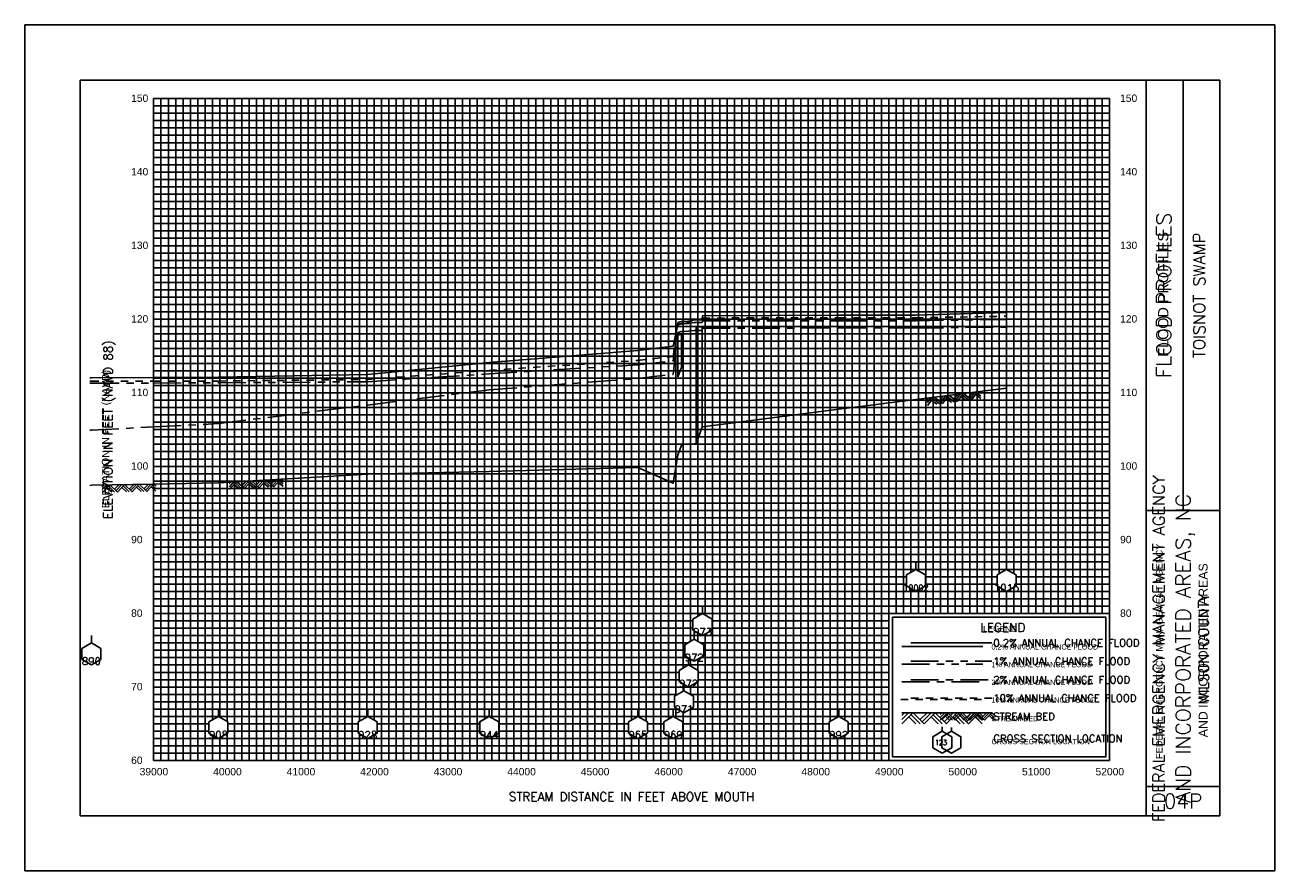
# Model space of a CAD drawing. Header units: inches. Extents: x -35 to 96, y -72 to 21.
# Tile 13 of 13: x 79 to 96, y -60 to -49. Entities that reach past the tile are written whole.
import ezdxf
from ezdxf.enums import TextEntityAlignment as Align

# ---------------------------------------------------------------- set-up
doc = ezdxf.new("R2010")
doc.units = ezdxf.units.IN
doc.header["$LTSCALE"] = 0.3
doc.header["$MEASUREMENT"] = 0
doc.set_wipeout_variables(frame=1)
for name, pattern in [('CENTER', [2, 1.25, -0.25, 0.25, -0.25]), ('DOT', [0.25, 0, -0.25]), ('HIDDEN', [0.375, 0.25, -0.125]), ('PHANTOM', [2.5, 1.25, -0.25, 0.25, -0.25, 0.25, -0.25])]:
    doc.linetypes.add(name, pattern=pattern)
doc.layers.get('0').update_dxf_attribs({"color": 3, "plot": 0})
for name, color, linetype in [('1', 5, 'Continuous'), ('2', 50, 'Continuous'), ('3', 9, 'DOT'), ('7', 7, 'Continuous'), ('CULVERT', 7, 'Continuous'), ('GRIDS', 7, 'Continuous'), ('INLINE', 7, 'Continuous'), ('LEGEND_BOX', 7, 'Continuous'), ('LEGEND_XSEC', 7, 'Continuous'), ('ROCK', 7, 'Continuous'), ('STREAM', 5, 'Continuous'), ('TEXT', 255, 'Continuous'), ('WS10', 4, 'HIDDEN'), ('WS100', 5, 'PHANTOM'), ('WS50', 1, 'CENTER'), ('WS500', 1, 'Continuous'), ('XSEC', 7, 'Continuous')]:
    doc.layers.add(name, color=color, linetype=linetype)
doc.styles.add('ARIAL', font='ARIAL.TTF')
doc.styles.get("Standard").update_dxf_attribs({"font": 'romans.shx'})

# ---------------------------------------------------------------- blocks, each defined once
blk = doc.blocks.new('border')
for p, q in [((12.95, 1.95), (10.05, 1.95)), ((10.05, 1.95), (10.05, 0.05)), ((12.95, 0.05), (12.95, 1.95)), ((10.05, 0.05), (12.95, 0.05)), ((10.05, 0.05), (10.05, 0.05))]:
    blk.add_line(p, q)
at = {"layer": '1', "color": 8}
for p, q in [((-1.75, 10), (-1.75, -1.5)), ((15.25, 10), (-1.75, 10)), ((15.25, -1.5), (15.25, 10)), ((-1.75, -1.5), (15.25, -1.5))]:
    blk.add_line(p, q, dxfattribs=at)
at = {"layer": '1'}
for p, q in [((-1, 9.25), (-1, -0.75)), ((14.5, 9.25), (-1, 9.25)), ((13.5, -0.75), (13.5, 9.25)), ((14, 3.4), (14, 9.25)), ((14.5, -0.75), (14.5, 9.25)), ((13.5, 3.4), (14.5, 3.4)), ((13.5, -0.35), (14.5, -0.35)), ((-1, -0.75), (-1, -0.75)), ((-1, -0.75), (14.5, -0.75))]:
    blk.add_line(p, q, dxfattribs=at)
at = {"layer": '2', "color": 50}
for p, q in [((0, 0), (0, 9)), ((0, 9), (13, 9)), ((1, 0), (1, 9)), ((2, 0), (2, 9)), ((3, 0), (3, 9)), ((4, 0), (4, 9)), ((5, 0), (5, 9)), ((6, 0), (6, 9)), ((7, 0), (7, 9)), ((8, 0), (8, 9)), ((9, 0), (9, 9)), ((10, 0), (10, 9)), ((13, 0), (13, 9)), ((0, 7), (13, 7)), ((0, 6), (13, 6)), ((0, 5), (13, 5)), ((0, 4), (13, 4)), ((0, 3), (13, 3)), ((0, 2), (13, 2)), ((0, 1), (10, 1)), ((0, 0), (13, 0))]:
    blk.add_line(p, q, dxfattribs=at)
at = {"layer": '2', "color": 50, "linetype": 'Continuous'}
for p, q in [((11, 2), (11, 9)), ((12, 2), (12, 9)), ((0, 8), (13, 8))]:
    blk.add_line(p, q, dxfattribs=at)
at = {"layer": '3', "color": 8, "linetype": 'Continuous'}
for p, q in [((0, 8.9), (13, 8.9)), ((0.1, 0), (0.1, 9)), ((0.2, 0), (0.2, 9)), ((0.3, 0), (0.3, 9)), ((0.4, 0), (0.4, 9)), ((0.5, 0), (0.5, 9)), ((0.6, 0), (0.6, 9)), ((0.7, 0), (0.7, 9)), ((0.8, 0), (0.8, 9)), ((0.9, 0), (0.9, 9)), ((1.1, 0), (1.1, 9)), ((1.2, 0), (1.2, 9)), ((1.3, 0), (1.3, 9)), ((1.4, 0), (1.4, 9)), ((1.5, 0), (1.5, 9)), ((1.6, 0), (1.6, 9)), ((1.7, 0), (1.7, 9)), ((1.8, 0), (1.8, 9)), ((1.9, 0), (1.9, 9)), ((2.1, 0), (2.1, 9)), ((2.2, 0), (2.2, 9)), ((2.3, 0), (2.3, 9)), ((2.4, 0), (2.4, 9)), ((2.5, 0), (2.5, 9)), ((2.6, 0), (2.6, 9)), ((2.7, 0), (2.7, 9)), ((2.8, 0), (2.8, 9)), ((2.9, 0), (2.9, 9)), ((3.1, 0), (3.1, 9)), ((3.2, 0), (3.2, 9)), ((3.3, 0), (3.3, 9)), ((3.4, 0), (3.4, 9)), ((3.5, 0), (3.5, 9)), ((3.6, 0), (3.6, 9)), ((3.7, 0), (3.7, 9)), ((3.8, 0), (3.8, 9)), ((3.9, 0), (3.9, 9)), ((4.1, 0), (4.1, 9)), ((4.2, 0), (4.2, 9)), ((4.3, 0), (4.3, 9)), ((4.4, 0), (4.4, 9)), ((4.5, 0), (4.5, 9)), ((4.6, 0), (4.6, 9)), ((4.7, 0), (4.7, 9)), ((4.8, 0), (4.8, 9)), ((4.9, 0), (4.9, 9)), ((5.1, 0), (5.1, 9)), ((5.2, 0), (5.2, 9)), ((5.3, 0), (5.3, 9)), ((5.4, 0), (5.4, 9)), ((5.5, 0), (5.5, 9)), ((5.6, 0), (5.6, 9)), ((5.7, 0), (5.7, 9)), ((5.8, 0), (5.8, 9)), ((5.9, 0), (5.9, 9)), ((6.1, 0), (6.1, 9)), ((6.2, 0), (6.2, 9)), ((6.3, 0), (6.3, 9)), ((6.4, 0), (6.4, 9)), ((6.5, 0), (6.5, 9)), ((6.6, 0), (6.6, 9)), ((6.7, 0), (6.7, 9)), ((6.8, 0), (6.8, 9)), ((6.9, 0), (6.9, 9)), ((7.1, 0), (7.1, 9)), ((7.2, 0), (7.2, 9)), ((7.3, 0), (7.3, 9)), ((7.4, 0), (7.4, 9)), ((7.5, 0), (7.5, 9)), ((7.6, 0), (7.6, 9)), ((7.7, 0), (7.7, 9)), ((7.8, 0), (7.8, 9)), ((7.9, 0), (7.9, 9)), ((8.1, 0), (8.1, 9)), ((8.2, 0), (8.2, 9)), ((8.3, 0), (8.3, 9)), ((8.4, 0), (8.4, 9)), ((8.5, 0), (8.5, 9)), ((8.6, 0), (8.6, 9)), ((8.7, 0), (8.7, 9)), ((8.8, 0), (8.8, 9)), ((8.9, 0), (8.9, 9)), ((9.1, 0), (9.1, 9)), ((9.2, 0), (9.2, 9)), ((9.3, 0), (9.3, 9)), ((9.4, 0), (9.4, 9)), ((9.5, 0), (9.5, 9)), ((9.6, 0), (9.6, 9)), ((9.7, 0), (9.7, 9)), ((9.8, 0), (9.8, 9)), ((9.9, 0), (9.9, 9)), ((10.1, 2), (10.1, 9)), ((10.2, 2), (10.2, 9)), ((10.3, 2), (10.3, 9)), ((10.4, 2), (10.4, 9)), ((10.5, 2), (10.5, 9)), ((10.6, 2), (10.6, 9)), ((10.7, 2), (10.7, 9)), ((10.8, 2), (10.8, 9)), ((10.9, 2), (10.9, 9)), ((11.1, 2), (11.1, 9)), ((11.2, 2), (11.2, 9)), ((11.3, 2), (11.3, 9)), ((11.4, 2), (11.4, 9)), ((11.5, 2), (11.5, 9)), ((11.6, 2), (11.6, 9)), ((11.7, 2), (11.7, 9)), ((11.8, 2), (11.8, 9)), ((11.9, 2), (11.9, 9)), ((12.1, 2), (12.1, 9)), ((12.2, 2), (12.2, 9)), ((12.3, 2), (12.3, 9)), ((12.4, 2), (12.4, 9)), ((12.5, 2), (12.5, 9)), ((12.6, 2), (12.6, 9)), ((12.7, 2), (12.7, 9)), ((12.8, 2), (12.8, 9)), ((12.9, 2), (12.9, 9)), ((0, 8.8), (13, 8.8)), ((0, 8.7), (13, 8.7)), ((0, 8.6), (13, 8.6)), ((0, 8.5), (13, 8.5)), ((0, 8.4), (13, 8.4)), ((0, 8.3), (13, 8.3)), ((0, 8.2), (13, 8.2)), ((0, 8.1), (13, 8.1)), ((0, 7.9), (13, 7.9)), ((0, 7.8), (13, 7.8)), ((0, 7.7), (13, 7.7)), ((0, 7.6), (13, 7.6)), ((0, 7.5), (13, 7.5)), ((0, 7.4), (13, 7.4)), ((0, 7.3), (13, 7.3)), ((0, 7.2), (13, 7.2)), ((0, 7.1), (13, 7.1)), ((0, 6.9), (13, 6.9)), ((0, 6.8), (13, 6.8)), ((0, 6.7), (13, 6.7)), ((0, 6.6), (13, 6.6)), ((0, 6.5), (13, 6.5)), ((0, 6.4), (13, 6.4)), ((0, 6.3), (13, 6.3)), ((0, 6.2), (13, 6.2)), ((0, 6.1), (13, 6.1)), ((0, 5.9), (13, 5.9)), ((0, 5.8), (13, 5.8)), ((0, 5.7), (13, 5.7)), ((0, 5.6), (13, 5.6)), ((0, 5.5), (13, 5.5)), ((0, 5.4), (13, 5.4)), ((0, 5.3), (13, 5.3)), ((0, 5.2), (13, 5.2)), ((0, 5.1), (13, 5.1)), ((0, 4.9), (13, 4.9)), ((0, 4.8), (13, 4.8)), ((0, 4.7), (13, 4.7)), ((0, 4.6), (13, 4.6)), ((0, 4.5), (13, 4.5)), ((0, 4.4), (13, 4.4)), ((0, 4.3), (13, 4.3)), ((0, 4.2), (13, 4.2)), ((0, 4.1), (13, 4.1)), ((0, 3.9), (13, 3.9)), ((0, 3.8), (13, 3.8)), ((0, 3.7), (13, 3.7)), ((0, 3.6), (13, 3.6)), ((0, 3.5), (13, 3.5)), ((0, 3.4), (13, 3.4)), ((0, 3.3), (13, 3.3)), ((0, 3.2), (13, 3.2)), ((0, 3.1), (13, 3.1)), ((0, 2.9), (13, 2.9)), ((0, 2.8), (13, 2.8)), ((0, 2.7), (13, 2.7)), ((0, 2.6), (13, 2.6)), ((0, 2.5), (13, 2.5)), ((0, 2.4), (13, 2.4)), ((0, 2.3), (13, 2.3)), ((0, 2.2), (13, 2.2)), ((0, 2.1), (13, 2.1)), ((0, 1.9), (10, 1.9)), ((0, 1.8), (10, 1.8)), ((0, 1.7), (10, 1.7)), ((0, 1.6), (10, 1.6)), ((0, 1.5), (10, 1.5)), ((0, 1.4), (10, 1.4)), ((0, 1.3), (10, 1.3)), ((0, 1.2), (10, 1.2)), ((0, 1.1), (10, 1.1)), ((0, 0.9), (10, 0.9)), ((0, 0.8), (10, 0.8)), ((0, 0.7), (10, 0.7)), ((0, 0.6), (10, 0.6)), ((0, 0.5), (10, 0.5)), ((0, 0.4), (10, 0.4)), ((0, 0.3), (10, 0.3)), ((0, 0.2), (10, 0.2)), ((0, 0.1), (10, 0.1))]:
    blk.add_line(p, q, dxfattribs=at)
at = {"layer": '7'}
for p, q in [((10.725, 0.4), (10.595, 0.325)), ((10.725, 0.4), (10.725, 0.458)), ((10.855, 0.325), (10.725, 0.4)), ((10.595, 0.325), (10.595, 0.175)), ((10.595, 0.325), (10.595, 0.325)), ((10.595, 0.175), (10.725, 0.1)), ((10.725, 0.1), (10.855, 0.175)), ((10.855, 0.175), (10.855, 0.325))]:
    blk.add_line(p, q, dxfattribs=at)
at = {"layer": 'STREAM'}
for p, q in [((10.212, 0.65), (10.175, 0.613)), ((10.268, 0.65), (10.175, 0.557)), ((10.325, 0.65), (10.175, 0.5)), ((10.175, 0.65), (11.275, 0.65)), ((10.271, 0.596), (10.368, 0.5)), ((10.3, 0.625), (10.424, 0.5)), ((10.331, 0.65), (10.481, 0.5)), ((10.518, 0.65), (10.424, 0.557)), ((10.574, 0.65), (10.453, 0.528)), ((10.631, 0.65), (10.481, 0.5)), ((10.574, 0.593), (10.668, 0.5)), ((10.603, 0.622), (10.724, 0.5)), ((10.631, 0.65), (10.781, 0.5)), ((10.818, 0.65), (10.724, 0.557)), ((10.874, 0.65), (10.753, 0.528)), ((10.928, 0.648), (10.778, 0.498)), ((10.874, 0.593), (10.968, 0.5)), ((10.903, 0.622), (11.024, 0.5)), ((10.931, 0.65), (11.081, 0.5)), ((11.118, 0.65), (11.024, 0.557)), ((11.174, 0.65), (11.053, 0.528)), ((11.231, 0.65), (11.081, 0.5)), ((11.174, 0.593), (11.268, 0.5)), ((11.203, 0.622), (11.275, 0.549)), ((11.231, 0.65), (11.275, 0.606))]:
    blk.add_line(p, q, dxfattribs=at)
at = {"layer": 'WS10'}
blk.add_line((10.16, 0.83), (11.26, 0.83), dxfattribs=at)
at = {"layer": 'WS100'}
blk.add_line((10.175, 1.31), (11.275, 1.31), dxfattribs=at)
at = {"layer": 'WS50'}
blk.add_line((10.175, 1.07), (11.275, 1.07), dxfattribs=at)
at = {"layer": 'WS500'}
blk.add_line((10.175, 1.55), (11.275, 1.55), dxfattribs=at)
at = {"color": 30, "style": 'ARIAL'}
blk.add_text('FLOOD PROFILES', height=0.14, rotation=90, dxfattribs=at).set_placement((13.8, 5.491))
at = {"style": 'ARIAL'}
blk.add_text('ELEVATION IN FEET (NAVD)', height=0.1, rotation=90, dxfattribs=at).set_placement((-0.604, 3.433))
at = {"color": 250, "style": 'ARIAL'}
blk.add_text('FEDERAL EMERGENCY MANAGEMENT AGENCY', height=0.09, rotation=90, dxfattribs=at).set_placement((13.721, 0.022))
blk.add_text('AND INCORPORATED AREAS', height=0.12, rotation=90, dxfattribs=at).set_placement((14.333, 1.5), align=Align.CENTER)
at = {"style": 'ARIAL'}
for s, height, p in [('LEGEND', 0.08, (11.281, 1.752)), ('0.2% ANNUAL CHANCE FLOOD', 0.07, (11.395, 1.51)), ('1% ANNUAL CHANCE FLOOD', 0.07, (11.395, 1.27)), ('2% ANNUAL CHANCE FLOOD', 0.07, (11.395, 1.03)), ('10% ANNUAL CHANCE FLOOD', 0.07, (11.395, 0.79)), ('STREAM BED', 0.07, (11.395, 0.535)), ('CROSS SECTION LOCATION', 0.07, (11.395, 0.223))]:
    blk.add_text(s, height=height, dxfattribs=at).set_placement(p)
at = {"width": 0.9}
blk.add_text('123', height=0.07, dxfattribs=at).set_placement((10.627, 0.212))
blk = doc.blocks.new('rock')
at = {"layer": 'STREAM'}
for p, q in [((0.171, 0.001), (0.147, -0.023)), ((0.209, 0.001), (0.147, -0.061)), ((0.247, 0.001), (0.147, -0.099)), ((0.251, 0.001), (0.351, -0.099)), ((0.375, 0.001), (0.313, -0.061)), ((0.413, 0.001), (0.332, -0.08)), ((0.451, 0.001), (0.351, -0.099)), ((0.451, 0.001), (0.551, -0.099)), ((0.575, 0.001), (0.513, -0.061)), ((0.613, 0.001), (0.532, -0.08)), ((0.651, 0.001), (0.551, -0.099)), ((0.651, 0.001), (0.751, -0.099)), ((0.776, 0.001), (0.713, -0.061)), ((0.813, 0.001), (0.732, -0.08)), ((0.851, 0.001), (0.751, -0.099)), ((0.851, 0.001), (0.88, -0.028)), ((0.211, -0.034), (0.275, -0.099)), ((0.23, -0.016), (0.313, -0.099)), ((0.413, -0.036), (0.475, -0.099)), ((0.432, -0.018), (0.513, -0.099)), ((0.613, -0.036), (0.676, -0.099)), ((0.632, -0.018), (0.713, -0.099)), ((0.813, -0.036), (0.876, -0.099)), ((0.832, -0.018), (0.88, -0.066))]:
    blk.add_line(p, q, dxfattribs=at)
blk = doc.blocks.new('wipeout')
blk.add_wipeout([(0, 0.15), (-0.129917, 0.075), (-0.129917, -0.075), (0, -0.15), (0.129917, -0.075), (0.129917, 0.075)])
blk = doc.blocks.new('xsec')
blk.add_line((0, 0.35), (0, 0.25))
blk.add_blockref('wipeout', (0, 0.1))
for p, q in [((-0.13, 0.175), (0, 0.25)), ((-0.13, 0.025), (-0.13, 0.175)), ((0.13, 0.175), (0, 0.25)), ((0, 0.25), (0, 0.25)), ((0.13, 0.025), (0.13, 0.175)), ((0, -0.05), (-0.13, 0.025)), ((0, -0.05), (0.13, 0.025))]:
    blk.add_line(p, q)

msp = doc.modelspace()

# ---------------------------------------------------------------- linework, layer by layer
at = {"layer": 'CULVERT', "color": 252, "elevation": -1}
msp.add_lwpolyline([(87.743, -53.571), (87.743, -53.004), (87.793, -52.99), (87.793, -53.443), (87.743, -53.571)], dxfattribs=at)
at = {"layer": 'INLINE', "color": 7, "elevation": -1}
msp.add_lwpolyline([(87.993, -54.483), (87.993, -52.893), (88.073, -52.893), (88.073, -54.251), (87.993, -54.483)], dxfattribs=at)
at = {"layer": 'LEGEND_BOX', "color": 0, "elevation": -1}
msp.add_lwpolyline([(90.664, -56.838), (90.664, -58.738), (93.564, -58.738), (93.564, -56.838), (90.664, -56.838), (90.664, -56.838)], dxfattribs=at)
at = {"layer": 'LEGEND_XSEC', "color": 0, "elevation": -1}
msp.add_lwpolyline([(91.464, -58.388), (91.335, -58.463), (91.335, -58.613), (91.464, -58.688), (91.594, -58.613), (91.594, -58.463), (91.464, -58.388), (91.464, -58.338), (91.464, -58.338)], dxfattribs=at)
at = {"layer": 'STREAM', "color": 1, "elevation": -1}
for points in [[(80.614, -55.029), (81.495, -55.012), (83.525, -54.896), (85.178, -54.856), (87.2, -54.805), (87.681, -55.017), (87.743, -54.631), (87.793, -54.503), (87.826, -54.486), (87.89, -54.484), (87.966, -54.483), (87.993, -54.483), (88.073, -54.251), (88.079, -54.251), (89.931, -54.009), (90.981, -53.879), (92.214, -53.723), (92.214, -53.723)], [(79.747, -55.047), (79.768, -55.045), (80.614, -55.029), (80.614, -55.029)], [(90.914, -58.138), (92.014, -58.138), (92.014, -58.138)]]:
    msp.add_lwpolyline(points, dxfattribs=at)
at = {"layer": 'WS10', "color": 6, "elevation": -1}
for points in [[(80.614, -53.63), (81.495, -53.628), (81.495, -53.628), (83.525, -53.607), (83.525, -53.607), (85.178, -53.484), (85.178, -53.484), (87.2, -53.348), (87.2, -53.348), (87.681, -53.294), (87.681, -53.294), (87.743, -52.832), (87.743, -52.832), (87.793, -52.818), (87.793, -52.818), (87.826, -52.818), (87.826, -52.818), (87.89, -52.813), (87.89, -52.813), (87.966, -52.798), (87.966, -52.798), (87.993, -52.798), (87.993, -52.798), (88.073, -52.798), (88.073, -52.798), (88.079, -52.772), (88.079, -52.772), (89.931, -52.768), (89.931, -52.768), (90.981, -52.768), (90.981, -52.768), (92.214, -52.747), (92.214, -52.747)], [(79.747, -53.632), (79.768, -53.632), (80.614, -53.63), (80.614, -53.63), (80.614, -53.63)], [(90.914, -57.938), (92.014, -57.938), (92.014, -57.938)]]:
    msp.add_lwpolyline(points, dxfattribs=at)
at = {"layer": 'WS100', "color": 1, "elevation": -1}
for points in [[(80.614, -53.655), (81.495, -53.653), (81.495, -53.653), (83.525, -53.637), (83.525, -53.637), (85.178, -53.531), (85.178, -53.531), (87.2, -53.407), (87.2, -53.407), (87.681, -53.355), (87.681, -53.355), (87.743, -52.866), (87.743, -52.866), (87.793, -52.852), (87.793, -52.852), (87.826, -52.852), (87.826, -52.852), (87.89, -52.847), (87.89, -52.847), (87.966, -52.834), (87.966, -52.834), (87.993, -52.834), (87.993, -52.834), (88.073, -52.834), (88.073, -52.834), (88.079, -52.811), (88.079, -52.811), (89.931, -52.808), (89.931, -52.808), (90.981, -52.808), (90.981, -52.808), (92.214, -52.791), (92.214, -52.791)], [(79.747, -53.656), (79.768, -53.656), (80.614, -53.655), (80.614, -53.655), (80.614, -53.655)], [(90.914, -57.438), (92.014, -57.438), (92.014, -57.438)]]:
    msp.add_lwpolyline(points, dxfattribs=at)
at = {"layer": 'WS50', "color": 5, "elevation": -1}
for points in [[(80.614, -54.252), (81.495, -54.206), (81.495, -54.206), (83.525, -53.954), (83.525, -53.954), (85.178, -53.747), (85.178, -53.747), (87.2, -53.593), (87.2, -53.593), (87.681, -53.537), (87.681, -53.537), (87.743, -52.968), (87.743, -52.968), (87.793, -52.954), (87.793, -52.954), (87.826, -52.954), (87.826, -52.954), (87.89, -52.951), (87.89, -52.951), (87.966, -52.941), (87.966, -52.941), (87.993, -52.941), (87.993, -52.941), (88.073, -52.941), (88.073, -52.941), (88.079, -52.908), (88.079, -52.908), (89.931, -52.907), (89.931, -52.907), (90.981, -52.906), (90.981, -52.906), (92.214, -52.896), (92.214, -52.896)], [(79.747, -54.297), (79.768, -54.296), (80.614, -54.252), (80.614, -54.252), (80.614, -54.252)], [(90.914, -57.688), (92.014, -57.688), (92.014, -57.688)]]:
    msp.add_lwpolyline(points, dxfattribs=at)
at = {"layer": 'WS500', "color": 3, "elevation": -1}
for points in [[(80.614, -53.58), (81.495, -53.576), (81.495, -53.576), (83.525, -53.541), (83.525, -53.541), (85.178, -53.376), (85.178, -53.376), (87.2, -53.213), (87.2, -53.213), (87.681, -53.152), (87.681, -53.152), (87.743, -52.86), (87.743, -52.86), (87.793, -52.846), (87.793, -52.846), (87.826, -52.846), (87.826, -52.846), (87.89, -52.831), (87.89, -52.831), (87.966, -52.793), (87.966, -52.793), (87.993, -52.793), (87.993, -52.793), (88.073, -52.793), (88.073, -52.793), (88.079, -52.741), (88.079, -52.741), (89.931, -52.734), (89.931, -52.734), (90.981, -52.734), (90.981, -52.734), (92.214, -52.697), (92.214, -52.697)], [(79.747, -53.583), (79.768, -53.583), (80.614, -53.58), (80.614, -53.58), (80.614, -53.58)], [(90.914, -57.188), (92.014, -57.188), (92.014, -57.188)]]:
    msp.add_lwpolyline(points, dxfattribs=at)

# ---------------------------------------------------------------- block references
at = {"layer": 'GRIDS', "color": 0}
msp.add_blockref('border', (80.614, -58.788, -1), dxfattribs=at)
at = {"layer": 'ROCK', "color": 1}
for p, rotation in [((90.981, -53.879, -1), 7.208731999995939), ((79.768, -55.045, -1), 1.094707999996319), ((81.495, -55.012, -1), 3.269621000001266)]:
    msp.add_blockref('rock', p, dxfattribs=dict(at, rotation=rotation))
msp.add_blockref('rock', (91.164, -58.139, -1), dxfattribs=at)

# ---------------------------------------------------------------- texts
at = {"layer": 'TEXT', "style": 'ARIAL'}
for s, p in [(' 150', (80.269, -49.833, -1)), (' 150', (93.719, -49.833, -1)), (' 140', (80.269, -50.833, -1)), (' 140', (93.719, -50.833, -1)), (' 130', (80.269, -51.833, -1)), (' 130', (93.719, -51.833, -1)), (' 120', (80.269, -52.833, -1)), (' 120', (93.719, -52.833, -1)), (' 110', (80.269, -53.833, -1)), (' 110', (93.719, -53.833, -1)), (' 100', (80.269, -54.833, -1)), (' 100', (93.719, -54.833, -1)), (' 90', (80.269, -55.833, -1)), (' 90', (93.719, -55.833, -1)), (' 80', (80.269, -56.833, -1)), (' 80', (93.719, -56.833, -1)), (' 70', (80.269, -57.833, -1)), (' 60', (80.269, -58.833, -1))]:
    msp.add_text(s, height=0.1, dxfattribs=at).set_placement(p)
at = {"layer": 'TEXT'}
for s, height, p in [('FLOOD PROFILES', 0.2, (94.454, -52.463, -1)), ('TOISNOT SWAMP', 0.16, (94.914, -52.463, -1)), ('ELEVATION IN FEET (NAVD 88)', 0.12, (80.054, -54.288, -1)), ('FEDERAL EMERGENCY MANAGEMENT AGENCY', 0.16, (94.364, -57.263, -1)), ('AND INCORPORATED AREAS, NC', 0.2, (94.714, -57.263, -1)), ('WILSON COUNTY', 0.14, (94.964, -57.263, -1))]:
    msp.add_text(s, height=height, rotation=90, dxfattribs=at).set_placement(p, align=Align.CENTER)
for s, height, p in [('LEGEND', 0.12, (92.164, -57.038, -1)), ('STREAM DISTANCE IN FEET ABOVE MOUTH', 0.12, (87.114, -59.338, -1)), ('04P', 0.2, (94.614, -59.438, -1))]:
    msp.add_text(s, height=height, dxfattribs=at).set_placement(p, align=Align.CENTER)
for s, p in [('0.2% ANNUAL CHANCE FLOOD', (92.034, -57.238, -1)), ('1% ANNUAL CHANCE FLOOD', (92.034, -57.488, -1)), ('2% ANNUAL CHANCE FLOOD', (92.034, -57.738, -1)), ('10% ANNUAL CHANCE FLOOD', (92.034, -57.988, -1)), ('STREAM BED', (92.034, -58.238, -1)), ('CROSS SECTION LOCATION', (92.034, -58.538, -1))]:
    msp.add_text(s, height=0.1, dxfattribs=at).set_placement(p)
at = {"layer": 'TEXT', "style": 'ARIAL'}
for s, p in [('39000', (80.618, -58.988, -1)), ('40000', (81.618, -58.988, -1)), ('41000', (82.618, -58.988, -1)), ('42000', (83.618, -58.988, -1)), ('43000', (84.618, -58.988, -1)), ('44000', (85.618, -58.988, -1)), ('45000', (86.618, -58.988, -1)), ('46000', (87.618, -58.988, -1)), ('47000', (88.618, -58.988, -1)), ('48000', (89.618, -58.988, -1)), ('49000', (90.618, -58.988, -1)), ('50000', (91.618, -58.988, -1)), ('51000', (92.618, -58.988, -1)), ('52000', (93.618, -58.988, -1))]:
    msp.add_text(s, height=0.1, dxfattribs=at).set_placement(p, align=Align.CENTER)

# ---------------------------------------------------------------- next in the draw order: block references
at = {"layer": 'XSEC', "color": 3}
for p in [(90.981, -56.438, -1), (92.214, -56.438, -1), (79.768, -57.438, -1), (81.495, -58.438, -1), (83.525, -58.438, -1), (85.178, -58.438, -1), (87.2, -58.438, -1), (87.681, -58.438, -1), (89.931, -58.438, -1)]:
    msp.add_blockref('xsec', p, dxfattribs=at)

# ---------------------------------------------------------------- next in the draw order: block references
msp.add_blockref('xsec', (87.826, -58.088, -1), dxfattribs=at)

# ---------------------------------------------------------------- next in the draw order: texts
at = {"layer": 'TEXT'}
for s, height, p in [('10002', 0.08, (90.981, -56.438, -1)), ('1015', 0.1, (92.214, -56.438, -1)), ('890', 0.1, (79.768, -57.438, -1)), ('908', 0.1, (81.495, -58.438, -1)), ('928', 0.1, (83.525, -58.438, -1)), ('944', 0.1, (85.178, -58.438, -1)), ('965', 0.1, (87.2, -58.438, -1)), ('969', 0.1, (87.681, -58.438, -1)), ('992', 0.1, (89.931, -58.438, -1))]:
    msp.add_text(s, height=height, dxfattribs=at).set_placement(p, align=Align.MIDDLE_CENTER)

# ---------------------------------------------------------------- next in the draw order: block references
at = {"layer": 'XSEC', "color": 3}
msp.add_blockref('xsec', (87.89, -57.738, -1), dxfattribs=at)

# ---------------------------------------------------------------- next in the draw order: texts
at = {"layer": 'TEXT'}
msp.add_text('971', height=0.1, dxfattribs=at).set_placement((87.826, -58.088, -1), align=Align.MIDDLE_CENTER)

# ---------------------------------------------------------------- next in the draw order: block references
at = {"layer": 'XSEC', "color": 3}
msp.add_blockref('xsec', (87.966, -57.388, -1), dxfattribs=at)

# ---------------------------------------------------------------- next in the draw order: texts
at = {"layer": 'TEXT'}
msp.add_text('972', height=0.1, dxfattribs=at).set_placement((87.89, -57.738, -1), align=Align.MIDDLE_CENTER)

# ---------------------------------------------------------------- next in the draw order: block references
at = {"layer": 'XSEC', "color": 3}
msp.add_blockref('xsec', (88.079, -57.038, -1), dxfattribs=at)

# ---------------------------------------------------------------- next in the draw order: texts
at = {"layer": 'TEXT'}
msp.add_text('972', height=0.1, dxfattribs=at).set_placement((87.966, -57.388, -1), align=Align.MIDDLE_CENTER)

# ---------------------------------------------------------------- next in the draw order: texts
msp.add_text('973', height=0.1, dxfattribs=at).set_placement((88.079, -57.038, -1), align=Align.MIDDLE_CENTER)

doc.saveas('drawing.dxf')
